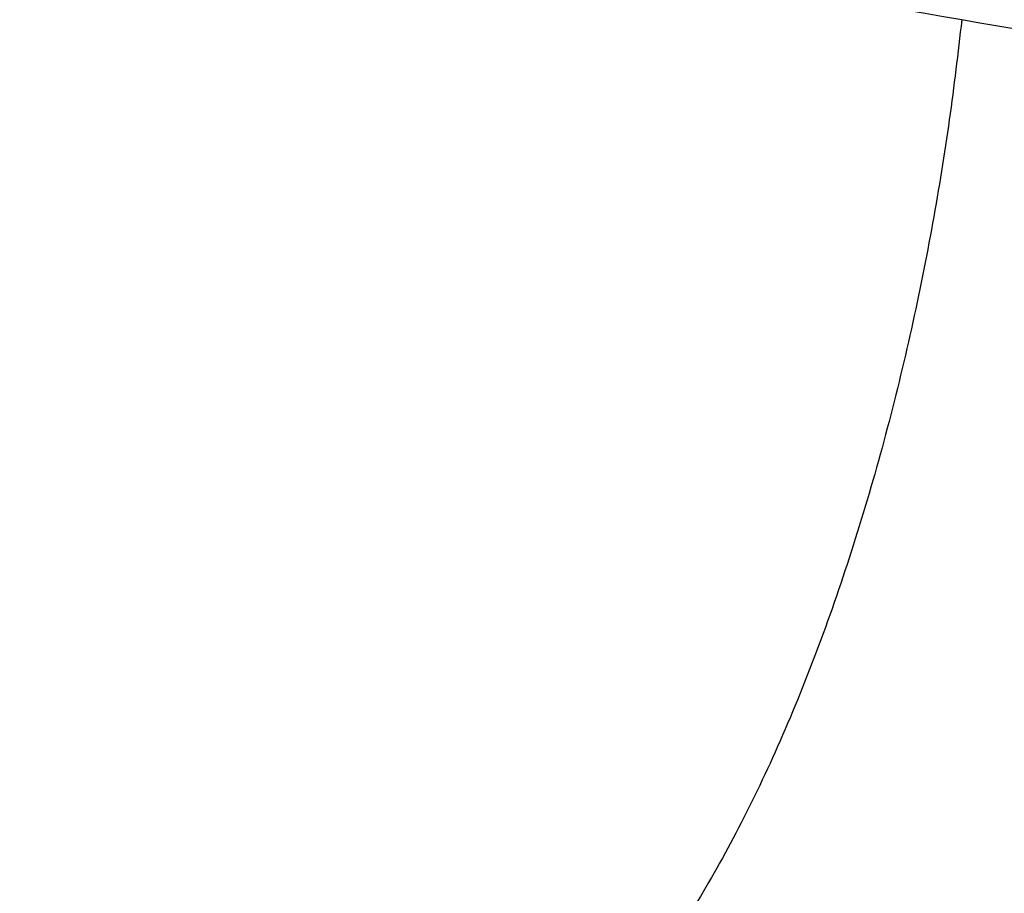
# Model space of a CAD drawing. Header units: millimetres. Extents: x -435 to 414, y -387 to 463.
# Tile 215 of 256: x -287 to -277, y -243 to -235. Entities that reach past the tile are written whole.
import ezdxf

# ---------------------------------------------------------------- set-up
doc = ezdxf.new("R2010")
doc.units = ezdxf.units.MM
doc.layers.add('mousse 2', color=7, linetype='Continuous', true_color=0x616161)

msp = doc.modelspace()

# ---------------------------------------------------------------- linework, layer by layer
at = {"layer": 'mousse 2'}
for points, degree in [([(-174.3288, -157.2534, 420), (-295.7795, -214.4396, 420), (-347.7898, -240.6579, 385.3581)], 2), ([(-352.6888, -208.9172, 149.5814), (-347.1206, -208.2404, 85.4677), (-292.3591, -237.957, 40), (-229.3031, -226.512, 40)], 3)]:
    msp.add_open_spline(points, degree=degree, dxfattribs=at)
for points, weights in [([(-349.1887, -235.5262, 149.5413), (-339.7348, -233.9549, 40), (-231.2629, -215.927, 40)], [1, 0.737277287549, 1]), ([(-349.0453, -236.3728, 149.5413), (-339.6012, -234.7437, 40), (-231.2418, -216.0517, 40)], [1, 0.737277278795, 1]), ([(-348.8939, -237.2347, 149.5413), (-339.4601, -235.5468, 40), (-231.2192, -216.1803, 40)], [1, 0.73727732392, 1]), ([(-348.7403, -238.0782, 149.5413), (-339.3169, -236.333, 40), (-231.1958, -216.3088, 40)], [1, 0.737277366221, 1]), ([(-348.5795, -238.9318, 149.5413), (-339.167, -237.1285, 40), (-231.1714, -216.4384, 40)], [1, 0.737277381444, 1]), ([(-348.4122, -239.7905, 149.5413), (-339.0111, -237.9288, 40), (-231.1461, -216.568, 40)], [1, 0.737277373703, 1]), ([(-348.1318, -241.17, 149.5413), (-338.7499, -239.2141, 40), (-231.1045, -216.773, 40)], [1, 0.737277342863, 1]), ([(-347.84, -242.5359, 149.5413), (-338.478, -240.487, 40), (-231.0608, -216.9776, 40)], [1, 0.737277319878, 1]), ([(-286.5393, -330.7752, 149.5413), (-281.3522, -322.7168, 40), (-221.8359, -230.2562, 40)], [1, 0.737277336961, 1]), ([(-283.3153, -332.7894, 149.5413), (-278.3478, -324.5937, 40), (-221.3519, -230.5586, 40)], [1, 0.73727735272, 1]), ([(-280.8498, -334.2497, 149.5413), (-276.0505, -325.9543, 40), (-220.9847, -230.7761, 40)], [1, 0.737277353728, 1]), ([(-278.3648, -335.6539, 149.5413), (-273.7349, -327.2628, 40), (-220.6131, -230.986, 40)], [1, 0.737277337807, 1]), ([(-277.7259, -234.699, 49.8093), (-278.9028, -245.8028, 51.0109), (-283.0889, -245.1726, 40.6089)], [1, 0.665010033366, 1])]:
    msp.add_rational_spline(points, weights, degree=2, dxfattribs=at)
msp.add_open_spline([(-226.3446, -242.8116, 40), (-228.0638, -242.5663, 40), (-233.8045, -241.7382, 40.0983), (-243.4543, -240.2955, 40.8313), (-252.2408, -238.9205, 42.2619), (-257.9849, -237.9979, 43.5248), (-261.8136, -237.3767, 44.4562), (-266.5909, -236.5897, 45.7925), (-272.2236, -235.6435, 47.6529), (-279.6151, -234.3785, 50.4833), (-288.5982, -232.7986, 54.677), (-297.1449, -231.2435, 59.7309), (-303.6661, -230.0287, 64.2719), (-308.6536, -229.0853, 68.1274), (-313.7799, -228.1, 72.5577), (-318.9661, -227.086, 77.6233), (-323.802, -226.125, 82.9817), (-330.1233, -224.8502, 90.9127), (-335.6124, -223.7172, 99.4068), (-340.2513, -222.744, 108.4744), (-342.9878, -222.1646, 114.746), (-344.982, -221.7396, 120.1276), (-346.6475, -221.3831, 125.2809), (-347.7548, -221.1453, 129.2747), (-348.8588, -220.9079, 133.8781), (-349.7773, -220.7101, 138.3478), (-350.664, -220.5193, 143.9499), (-351.0875, -220.4285, 147.706), (-351.2576, -220.3922, 149.5814)], degree=3, knots=[3.087539, 3.087539, 3.087539, 3.087539, 8.637292, 21.638841, 34.434652, 37.584096, 40.816694, 47.292811, 53.784709, 60.212083, 73.19643, 86.23893, 92.742097, 99.258901, 106.914276, 114.95794, 123.02033, 130.559238, 148.16067, 156.017861, 163.785016, 170.449346, 174.684911, 181.381924, 183.894381, 190.028689, 196.151705, 202.222959, 202.222959, 202.222959, 202.222959], dxfattribs=at)

doc.saveas('drawing.dxf')
